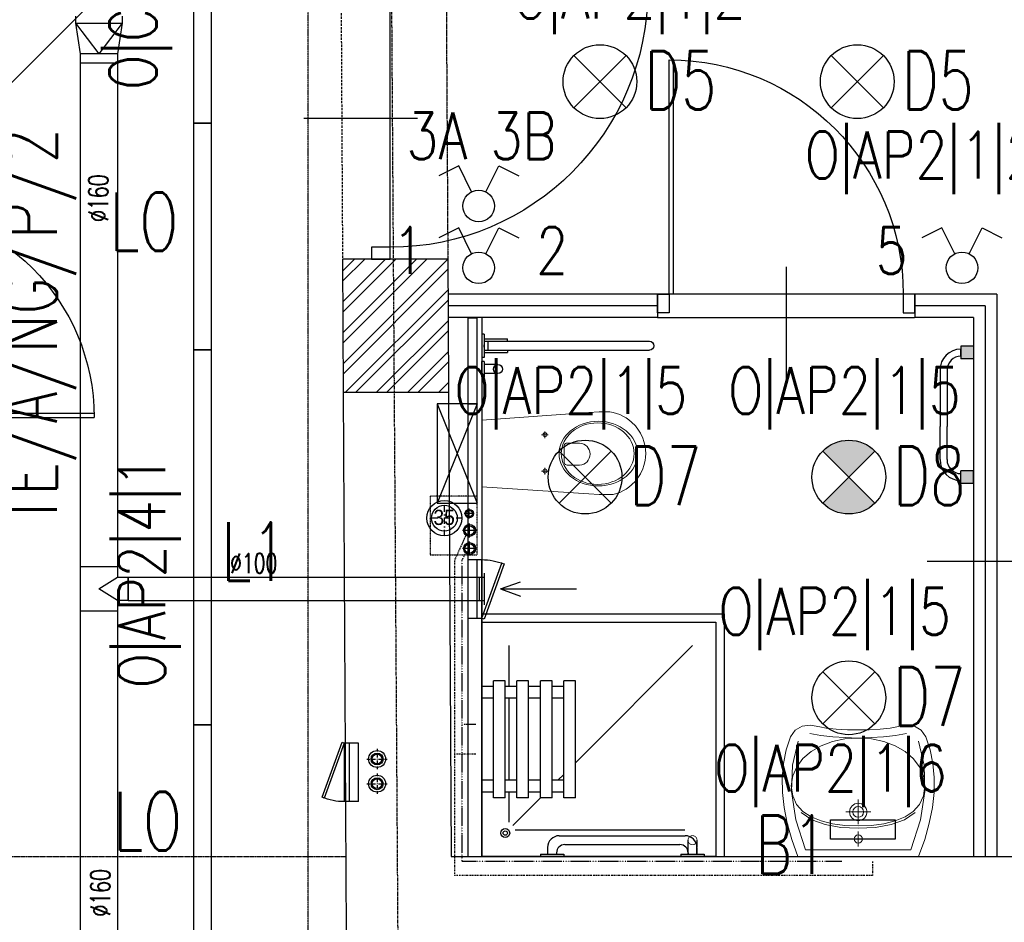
# Model space of a CAD drawing. Header units: inches. Extents: x -281236 to -70395, y 38777 to 102341.
# Tile 109 of 244: x -139138 to -138717, y 48990 to 49375. Entities that reach past the tile are written whole.
import ezdxf
from ezdxf.enums import TextEntityAlignment as Align

# ---------------------------------------------------------------- set-up
doc = ezdxf.new("R2010")
doc.units = ezdxf.units.IN
doc.header["$MEASUREMENT"] = 0
for name, pattern in [('00-inst$0$DASHDOT', [1, 0.5, -0.25, 0, -0.25]), ('CENTER', [2, 1.25, -0.25, 0.25, -0.25]), ('DASHDOT', [1, 0.5, -0.25, 0, -0.25]), ('DASHED', [0.75, 0.5, -0.25]), ('DASHED2', [0.375, 0.25, -0.125]), ('DIVIDE', [31.75, 12.7, -6.35, 0, -6.35, 0, -6.35])]:
    doc.linetypes.add(name, pattern=pattern)
doc.layers.get('0').update_dxf_attribs({"color": 101})
for name, color, linetype in [('Drz---drzwi', 5, 'Continuous'), ('E-90', 6, 'Continuous'), ('E35', 6, 'Continuous'), ('E50', 3, 'Continuous'), ('Ins-kan', 54, 'Continuous'), ('Ins-went', 141, 'Continuous'), ('Ins-went-opis', 141, 'Continuous'), ('Ins-wod', 152, 'Continuous'), ('Mco-piony', 10, 'Continuous'), ('Mw-cr-rury', 160, 'DIVIDE'), ('Mw-wc-rury', 160, 'DASHDOT'), ('Os-osie glowne', 8, 'CENTER'), ('piony_K_nr', 240, 'Continuous'), ('Sc-cegla pelna', 32, 'Continuous'), ('Sc-cegla pelna-hatch', 8, 'Continuous'), ('Sc-gazobeton', 45, 'Continuous'), ('Sc-gk', 120, 'Continuous'), ('Sc-gk-hatch', 8, 'Continuous'), ('Sc-nad', 5, 'DASHED2'), ('Sc-nadproza kon', 5, 'DASHED2'), ('stelaż_wc', 64, 'Continuous'), ('Suf-widok', 8, 'Continuous'), ('W-otwor-strop', 126, 'Continuous'), ('Wyp-grzejniki', 56, 'Continuous'), ('Wyp-meble', 155, 'Continuous'), ('Wyp-sanitar', 131, 'Continuous')]:
    doc.layers.add(name, color=color, linetype=linetype)
doc.styles.add('ROMANS', font='romans', dxfattribs={"width": 0.85})
doc.styles.add('tab-bud$0$ROMANS', font='romans', dxfattribs={"width": 0.7})
doc.styles.add('TYTUL2', font='ARIAL.TTF')
doc.linetypes.add('BATTING', pattern='A,0.0001,-0.1,[134,ltypeshp.shx,S=0.1,R=0,X=-0.1,Y=0],-0.2,[134,ltypeshp.shx,S=0.1,R=180,X=0.1,Y=0],-0.1', length=0.4001)

# ---------------------------------------------------------------- blocks, each defined once
blk = doc.blocks.new('_0630_BRODZIK_NIEPELNOSPRAWNI')
for p, q in [((27.5145487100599, -5), (27.5145487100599, 0)), ((32.5145487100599, -5), (32.5145487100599, 0)), ((67.5145487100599, -5.000000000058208), (67.5145487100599, -5.820766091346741e-11)), ((72.5145487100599, -5.000000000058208), (72.5145487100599, -5.820766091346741e-11)), ((25.0145487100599, -10), (25.0145487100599, -5)), ((25.0145487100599, -5), (75.0145487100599, -5)), ((75.0145487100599, -10), (75.0145487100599, -5)), ((27.5145487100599, -11.55817966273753), (14.61417230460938, -11.55817966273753)), ((25.0145487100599, -10), (75.0145487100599, -10)), ((27.5145487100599, -15), (27.5145487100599, -10)), ((32.5145487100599, -15), (32.5145487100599, -10)), ((67.5145487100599, -11.55817966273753), (32.5145487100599, -11.55817966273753)), ((67.5145487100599, -15.00000000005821), (67.5145487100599, -10.00000000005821)), ((72.5145487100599, -15.00000000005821), (72.5145487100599, -10.00000000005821)), ((90.02909742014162, -11.55817966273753), (72.5145487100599, -11.55817966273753)), ((11.24549740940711, -86.65147187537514), (11.24549740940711, -14.30211374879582)), ((25.0145487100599, -25.01347514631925), (13.26359198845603, -13.26302274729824)), ((25.0145487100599, -20), (25.0145487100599, -15)), ((25.0145487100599, -15), (75.0145487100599, -15)), ((75.0145487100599, -20), (75.0145487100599, -15)), ((25.0145487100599, -20), (75.0145487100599, -20)), ((27.5145487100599, -25), (27.5145487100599, -20)), ((32.5145487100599, -25), (32.5145487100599, -20)), ((67.5145487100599, -25.00000000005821), (67.5145487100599, -20.00000000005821)), ((72.5145487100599, -25.00000000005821), (72.5145487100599, -20.00000000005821)), ((1.049999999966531, -25), (0.04999999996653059, -25)), ((1.049999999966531, -25), (1.049999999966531, -35)), ((25.0145487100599, -30), (25.0145487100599, -25)), ((25.0145487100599, -25), (75.0145487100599, -25)), ((75.0145487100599, -30), (75.0145487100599, -25)), ((3.849999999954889, -28.10000000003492), (1.049999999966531, -28.10000000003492)), ((1.549999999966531, -31.90000000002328), (1.049999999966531, -31.90000000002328)), ((8.849999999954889, -33.10000000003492), (8.849999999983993, -86.90000000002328)), ((25.0145487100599, -30), (75.0145487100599, -30)), ((27.5145487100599, -35), (27.5145487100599, -30)), ((32.50521209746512, -35), (32.50521209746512, -30)), ((32.5145487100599, -32.51315326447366), (32.50521209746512, -32.50381705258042)), ((32.5145487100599, -35), (32.5145487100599, -30)), ((35.00150217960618, -35), (32.5145487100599, -32.51315326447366)), ((67.5145487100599, -35.00000000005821), (67.5145487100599, -30.00000000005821)), ((72.5145487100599, -35.00000000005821), (72.5145487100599, -30.00000000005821)), ((1.049999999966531, -35), (0.04999999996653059, -35)), ((5.049999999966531, -35.40000000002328), (5.049999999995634, -84.60000000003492)), ((25.0145487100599, -40), (25.0145487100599, -35)), ((25.0145487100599, -35), (75.0145487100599, -35)), ((75.0145487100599, -40), (75.0145487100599, -35)), ((25.0145487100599, -40), (75.0145487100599, -40)), ((90.02909742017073, -90.02523358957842), (40.00171677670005, -40)), ((1.049999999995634, -85.00000000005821), (0.04999999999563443, -85.00000000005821)), ((1.049999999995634, -85.00000000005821), (1.049999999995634, -95.00000000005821)), ((1.049999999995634, -88.10000000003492), (6.949999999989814, -88.07500000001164)), ((1.549999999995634, -88.10000000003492), (1.049999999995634, -88.10000000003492)), ((1.049999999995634, -91.90000000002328), (6.949999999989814, -91.92500000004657)), ((3.849999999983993, -91.90000000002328), (1.049999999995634, -91.90000000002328))]:
    blk.add_line(p, q)
blk.add_lwpolyline([(0, 0), (100.0000000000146, 0), (100.0000000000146, -100), (0, -100)], close=True)
at = {"linetype": 'DASHED', "ltscale": 0.5}
blk.add_lwpolyline([(103.5000000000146, 0), (103.5000000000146, -103.5), (0, -103.5)], dxfattribs=at)
for points in [[(100.0000000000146, 0), (103.5000000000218, 0)], [(1.049999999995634, -95.00000000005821), (0.0458230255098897, -95.00048435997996)], [(0, -100), (0, -103.5)]]:
    blk.add_lwpolyline(points)
at = {"const_width": 0.35}
blk.add_lwpolyline([(6.949999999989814, -88.07500000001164, 1), (6.949999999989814, -91.92500000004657, 1)], format="xyb", close=True, dxfattribs=at)
for radius in [1.900505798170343, 0.900505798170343]:
    blk.add_circle((9.999999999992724, -10.0000000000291), radius)
for centre, radius, start, end in [((3.849999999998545, -33.10000000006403), 5, 0, 90), ((1.550000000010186, -35.40000000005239), 3.5, 0, 90), ((1.549999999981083, -84.60000000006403), 3.5, 270, 0), ((3.849999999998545, -86.90000000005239), 5, 270, 0)]:
    blk.add_arc(centre, radius, start, end)
blk = doc.blocks.new('_0630_UMYWALKA_NIEPEŁNOSPRAWNY')
at = {"lineweight": 0}
for points in [[(0, -54.0117386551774), (4.599899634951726, -54.03674748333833), (9.416254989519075, -54.29201000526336), (13.64059101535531, -54.72405907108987), (16.46227673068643, -55.27985871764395), (20.39814885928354, -56.01028897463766), (23.99252112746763, -55.5847077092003), (26.92674656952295, -53.96646405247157), (28.8839029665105, -51.11890713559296), (30.72118946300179, -45.50830589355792), (31.91600778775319, -39.68512961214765), (32.47223862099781, -33.64420405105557), (32.39333145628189, -27.38078615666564), (31.68402934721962, -20.88927050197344), (30.34691941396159, -14.16534522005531), (28.38674471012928, -7.203836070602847), (25.80695472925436, 0), (0, 0), (-25.80729967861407, 0), (-28.38717589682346, -7.203836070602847), (-30.34747995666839, -14.16534522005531), (-31.68441741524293, -20.88927050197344), (-32.39406447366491, -27.38078615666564), (-32.47279916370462, -33.64420405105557), (-31.91665456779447, -39.68512961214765), (-30.72183624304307, -45.50830589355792), (-28.88454974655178, -51.11890713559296), (-26.92726399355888, -53.96646405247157), (-23.99286607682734, -55.5847077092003), (-20.39892499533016, -56.01028897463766), (-16.46270791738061, -55.27985871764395), (-13.6410222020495, -54.72405907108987), (-9.417117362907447, -54.29201000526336), (-4.600330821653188, -54.03674748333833), (0, -54.0117386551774)], [(0, -5.72486571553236), (0.6799814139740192, -5.862845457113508), (1.236643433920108, -6.238409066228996), (1.612207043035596, -6.795071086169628), (1.750617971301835, -7.475483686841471), (1.612207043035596, -8.155896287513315), (1.236643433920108, -8.712558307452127), (0.6799814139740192, -9.088121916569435), (0, -9.226532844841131), (-0.6804126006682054, -9.088121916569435), (-1.237074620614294, -8.712558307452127), (-1.613069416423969, -8.155896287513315), (-1.751049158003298, -7.475483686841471), (-1.613069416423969, -6.795071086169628), (-1.237074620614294, -6.238409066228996), (-0.6804126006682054, -5.862845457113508), (0, -5.72486571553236)], [(0, -15.26228416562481), (1.45741102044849, -15.55764704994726), (2.65007341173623, -16.3631037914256), (3.455530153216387, -17.55576618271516), (3.75132422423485, -19.01360838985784), (3.455530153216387, -20.47145059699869), (2.65007341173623, -21.66411298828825), (1.45741102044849, -22.46913854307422), (0, -22.76493261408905), (-1.458273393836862, -22.46913854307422), (-2.650935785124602, -21.66411298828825), (-3.455961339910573, -20.47145059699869), (-3.751755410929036, -19.01360838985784), (-3.455961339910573, -17.55576618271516), (-2.650935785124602, -16.3631037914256), (-1.458273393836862, -15.55764704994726), (0, -15.26228416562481)], [(0, -16.7127961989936), (0.8938500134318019, -16.89389460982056), (1.62557383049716, -17.38803455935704), (2.119282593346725, -18.11932718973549), (2.300812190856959, -19.01360838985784), (2.119282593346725, -19.90788958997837), (1.62557383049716, -20.63918222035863), (0.8938500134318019, -21.13289098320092), (0, -21.31442058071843), (-0.8942812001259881, -21.13289098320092), (-1.626005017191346, -20.63918222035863), (-2.119713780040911, -19.90788958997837), (-2.301243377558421, -19.01360838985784), (-2.119713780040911, -18.11932718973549), (-1.626005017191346, -17.38803455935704), (-0.8942812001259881, -16.89389460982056), (0, -16.7127961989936)]]:
    blk.add_lwpolyline(points, close=True, dxfattribs=at)
for points in [[(25.67371804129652, -49.28205182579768), (28.13622524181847, -38.98402005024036), (28.45228508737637, -27.73996467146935), (26.58697145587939, -15.64647150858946), (22.50665178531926, -2.800988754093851), (0, -2.800988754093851), (-22.50729856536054, -2.800988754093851), (-26.5875751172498, -15.64647150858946), (-28.45275939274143, -27.73996467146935), (-28.13691514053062, -38.98402005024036), (-25.67414922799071, -49.28205182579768)], [(-3.252872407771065, -7.475483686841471), (3.252441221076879, -7.475483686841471)], [(0, -10.72835609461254), (0, -4.223042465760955)], [(-24.25731287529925, -18.74152958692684), (-19.75102387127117, -15.71287425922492), (-14.00796207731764, -13.62765541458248), (-7.309045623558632, -12.42335098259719), (0.06597156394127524, -12.03571414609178), (7.440557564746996, -12.42335098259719), (14.13947401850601, -13.62765541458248), (19.88244957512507, -15.71287425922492), (24.38878169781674, -18.74152958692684)], [(-28.44758515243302, -30.13650030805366), (-27.85733368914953, -25.83196355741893), (-26.16923778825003, -22.21948144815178), (-23.50734986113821, -19.26197192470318), (-19.99585167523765, -16.9240776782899), (-15.75858004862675, -15.16871665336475), (-10.91980298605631, -13.9596691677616), (-5.60370225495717, -13.26114672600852), (0.06597156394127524, -13.03606727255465), (5.73521419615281, -13.26114672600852), (11.05174611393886, -13.9596691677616), (15.8905231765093, -15.16871665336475), (20.12736361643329, -16.9240776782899), (23.63894803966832, -19.26197192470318), (26.30066349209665, -22.21948144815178), (27.98875939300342, -25.83196355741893), (28.5794851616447, -30.13650030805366)], [(-0.0004311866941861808, -24.2645999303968), (-0.0004311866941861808, -13.76261684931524)], [(5.341109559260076, -19.01360838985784), (-5.341540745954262, -19.01360838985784)], [(-28.44758515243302, -30.13650030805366), (-27.86082630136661, -34.41559704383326), (-26.18187155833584, -38.32602915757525), (-23.53291923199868, -41.80570576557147), (-20.03616763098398, -44.79253598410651), (-15.81377194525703, -47.22356655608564), (-10.98793048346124, -49.03713778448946), (-5.681315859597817, -50.17115878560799), (-0.01509153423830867, -50.56310748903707), (5.658031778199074, -50.17115878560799), (10.98361861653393, -49.03713778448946), (15.83490009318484, -47.22356655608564), (20.08683206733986, -44.79253598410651), (23.6135080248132, -41.80570576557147), (26.28815907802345, -38.32602915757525), (27.98530989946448, -34.41559704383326), (28.5794851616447, -30.13650030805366)], [(20.64392527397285, -52.50560353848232), (15.93666015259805, -51.6337440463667), (10.85555616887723, -51.0779443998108), (5.511428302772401, -50.7403252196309), (0.01509153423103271, -50.52343831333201), (-5.481245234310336, -50.7403252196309), (-10.82537310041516, -51.0779443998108), (-15.90647708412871, -51.6337440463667), (-20.61369908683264, -52.50560353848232)]]:
    blk.add_lwpolyline(points, dxfattribs=at)
at = {"lineweight": 0, "const_width": 0.2824945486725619}
for points in [[(-0.1276312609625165, -20.35201188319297), (-0.1276312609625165, -20.35201188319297)], [(-0.07459529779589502, -21.39332774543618), (-0.07459529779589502, -21.39332774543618)]]:
    blk.add_lwpolyline(points, dxfattribs=at)
blk = doc.blocks.new('_0630_WC_NIEPEŁNOSPRAWNY')
at = {"lineweight": 0}
for p, q in [((-14.26044946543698, 0), (-17.49471912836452, -45.69999999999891)), ((-14.26044946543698, 0), (14.26044946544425, 0)), ((14.26044946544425, 0), (17.1525273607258, -45.70464459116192)), ((-8.009799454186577, -26.98395776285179), (-9.420152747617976, -26.98395776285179)), ((-8.009799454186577, -26.98395776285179), (-8.009799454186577, -25.53926559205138)), ((-8.009799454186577, -26.98395776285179), (-6.526574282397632, -26.98395776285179)), ((-8.009799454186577, -26.98395776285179), (-8.009799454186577, -28.40553939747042)), ((7.490200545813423, -26.98395776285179), (6.079847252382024, -26.98395776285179)), ((7.490200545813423, -26.98395776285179), (7.490200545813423, -25.53926559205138)), ((7.490200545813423, -26.98395776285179), (8.973425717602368, -26.98395776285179)), ((7.490200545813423, -26.98395776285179), (7.490200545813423, -28.40553939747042)), ((-4.440070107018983, -36.51248908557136), (-4.440070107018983, -41.76659104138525)), ((-3.49908735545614, -35.21439024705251), (4.000928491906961, -35.21439024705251)), ((4.941911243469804, -36.51248908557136), (4.941911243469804, -41.76659104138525)), ((-17.49471912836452, -45.69999999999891), (-17.82067442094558, -50.14040847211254)), ((17.1525273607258, -45.70464459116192), (17.52067442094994, -50.14040847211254)), ((-17.82067442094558, -50.14040847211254), (-17.76542065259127, -54.69174354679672)), ((17.52067442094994, -50.14040847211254), (17.46542065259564, -54.69174354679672)), ((-17.76542065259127, -54.69174354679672), (-17.50824460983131, -56.08355764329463)), ((-17.50824460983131, -56.08355764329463), (-17.11556934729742, -57.5270070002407)), ((-17.11556934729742, -57.5270070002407), (-16.60128430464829, -58.93290689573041)), ((17.1155693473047, -57.5270070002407), (16.60128430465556, -58.93290689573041)), ((17.50824460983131, -56.08355764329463), (17.1155693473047, -57.5270070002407)), ((17.46542065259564, -54.69174354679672), (17.50824460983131, -56.08355764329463)), ((-16.60128430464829, -58.93290689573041), (-15.96901805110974, -60.29133791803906)), ((-15.96901805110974, -60.29133791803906), (-15.22323157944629, -61.59271557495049)), ((-15.22323157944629, -61.59271557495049), (-14.36918683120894, -62.82785791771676)), ((-14.36918683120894, -62.82785791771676), (-13.41290957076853, -63.98805032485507)), ((14.36918683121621, -62.82785791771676), (13.41290957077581, -63.98805032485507)), ((15.22323157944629, -61.59271557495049), (14.36918683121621, -62.82785791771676)), ((15.96901805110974, -60.29133791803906), (15.22323157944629, -61.59271557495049)), ((16.60128430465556, -58.93290689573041), (15.96901805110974, -60.29133791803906)), ((-13.41290957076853, -63.98805032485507), (-11.77135984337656, -65.59644362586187)), ((-11.77135984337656, -65.59644362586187), (-10.00146959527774, -66.94005631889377)), ((-10.00146959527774, -66.94005631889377), (-8.710203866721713, -67.72472016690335)), ((10.00146959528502, -66.94005631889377), (8.710203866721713, -67.72472016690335)), ((11.77135984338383, -65.59644362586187), (10.00146959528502, -66.94005631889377)), ((13.41290957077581, -63.98805032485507), (11.77135984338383, -65.59644362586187)), ((-8.710203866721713, -67.72472016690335), (-6.538240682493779, -68.77378328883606)), ((-6.538240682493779, -68.77378328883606), (-5.069820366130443, -69.2455219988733)), ((-5.069820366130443, -69.2455219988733), (-3.019381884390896, -69.72479742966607)), ((-3.019381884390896, -69.72479742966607), (-1.515462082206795, -69.92252014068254)), ((-1.515462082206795, -69.92252014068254), (0, -69.99537917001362)), ((1.515462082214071, -69.92252014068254), (0, -69.99537917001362)), ((3.019381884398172, -69.72479742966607), (1.515462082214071, -69.92252014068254)), ((5.069820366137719, -69.2455219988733), (3.019381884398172, -69.72479742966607)), ((6.538240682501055, -68.77378328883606), (5.069820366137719, -69.2455219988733)), ((8.710203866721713, -67.72472016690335), (6.538240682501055, -68.77378328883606))]:
    blk.add_line(p, q, dxfattribs=at)
for centre, radius, start, end in [((-3.244368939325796, -36.38913916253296), 1.202046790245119, 102.2339496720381, 185.8898644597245), ((3.746210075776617, -36.38913916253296), 1.20204679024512, 354.1101355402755, 77.7660503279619), ((0.2509205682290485, -41.5369819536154), 4.696606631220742, 182.8022099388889, 357.197790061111)]:
    blk.add_arc(centre, radius, start, end, dxfattribs=at)
for centre, major_axis, ratio, start_param in [((-8.009799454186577, -26.98395776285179), (0.5985531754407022, 0.5985531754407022), 0.999999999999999, 5.497787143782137), ((7.490200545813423, -26.98395776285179), (0.598553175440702, 0.5985531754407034), 0.9999999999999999, 5.497787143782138)]:
    blk.add_ellipse(centre, major_axis=major_axis, ratio=ratio, start_param=start_param, end_param=11.78097245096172, dxfattribs=at)
for centre, major_axis, ratio in [((0.05375849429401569, -49.75009780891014), (0, -16.75), 0.8235294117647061), ((0.05375849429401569, -49.50009780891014), (0, -15.54479430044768), 0.845174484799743)]:
    blk.add_ellipse(centre, major_axis=major_axis, ratio=ratio, dxfattribs=at)
blk = doc.blocks.new('_0630_BARIERKA_NIEPEŁNOSPRAWNY')
for p, q in [((0, 13.30230256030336), (0, 6.697697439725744)), ((1, 13.30230256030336), (0, 13.30230256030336)), ((1, 6.69769743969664), (1, 13.30230256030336)), ((1, 8.065471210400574), (1, 11.86547121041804)), ((6.900000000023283, 11.86547121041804), (1, 11.86547121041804)), ((1, 6.69769743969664), (0, 6.697697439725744)), ((0, -5), (0, 5)), ((6.900000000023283, 8.065471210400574), (1, 8.065471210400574)), ((1, -5), (1, 5)), ((0.9952869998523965, 2.900000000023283), (10.9952869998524, 2.900000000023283)), ((0.9952869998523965, 1.907713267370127), (71.63479023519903, 1.907713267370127)), ((0.9952869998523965, 0.6000000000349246), (0.9952869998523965, -0.3999999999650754)), ((2.744808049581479, 1.900000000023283), (2.744808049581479, -1.899999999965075)), ((10.9952869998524, 1.900000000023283), (10.9952869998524, 2.900000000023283)), ((0.9952869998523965, -1.892286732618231), (71.63479023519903, -1.892286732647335)), ((0.9952869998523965, -1.899999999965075), (10.9952869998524, -1.899999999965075)), ((0.9952869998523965, -2.899999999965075), (10.9952869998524, -2.899999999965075)), ((10.9952869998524, -1.899999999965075), (10.9952869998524, -2.899999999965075))]:
    blk.add_line(p, q)
for points in [[(1, 5), (0, 5)], [(1, -5), (0, -5)]]:
    blk.add_lwpolyline(points)
for centre, radius, start, end in [((6.900000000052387, 9.965471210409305), 1.9, 90, 270), ((6.900000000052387, 9.965471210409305), 1.9, 90, 270), ((6.900000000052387, 9.965471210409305), 1.9, 270, 90), ((71.63479023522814, 0.007713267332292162), 1.900000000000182, 270, 90)]:
    blk.add_arc(centre, radius, start, end)
blk = doc.blocks.new('_GJKHGJ')
at = {"ltscale": 25}
for p, q in [((-8, -5), (-8, 0)), ((-8, 0), (-8, -5)), ((0, 0), (-8, 0)), ((0, -5), (0, 0)), ((0, -5), (0, 0)), ((-8, -115), (-7.999999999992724, -4.999999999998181)), ((-8, -5), (0, -5)), ((-19.69999999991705, -60), (28.89999999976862, -60)), ((-8, -115), (0, -115)), ((-8, -120), (-8, -115)), ((0, -115), (0, -120)), ((0, -115), (0, -120)), ((0, -120), (-8, -120))]:
    blk.add_line(p, q, dxfattribs=at)
at = {"ltscale": 7}
for p, q in [((-8, -5), (-118, -4.999999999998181)), ((-8, -6.799999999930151), (-117.985271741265, -6.799999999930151))]:
    blk.add_line(p, q, dxfattribs=at)
blk.add_arc((-8, -5), 110, 180, 270)
blk = doc.blocks.new('_0630_DRZWI_100')
at = {"ltscale": 25}
for p, q in [((-4, -5), (-4, 0)), ((-4, 0), (-4, -5)), ((4, 0), (-4, 0)), ((4, -5), (4, 0)), ((4, -5), (4, 0)), ((-4, -105), (-4, -5)), ((-4, -5), (4, -5)), ((-15.69999999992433, -55), (32.89999999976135, -55)), ((-4, -105), (4, -105)), ((-4, -110), (-4, -105)), ((4, -105), (4, -110)), ((4, -105), (4, -110)), ((4, -110), (-4, -110))]:
    blk.add_line(p, q, dxfattribs=at)
at = {"ltscale": 7}
for p, q in [((-4, -5), (-104, -4.999999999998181)), ((-4, -6.799999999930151), (-103.9837986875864, -6.799999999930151))]:
    blk.add_line(p, q, dxfattribs=at)
blk.add_arc((-4, -5), 100, 180, 270)
blk = doc.blocks.new('_gslkflhklgj')
at = {"linetype": '00-inst$0$DASHDOT', "ltscale": 5}
for p, q in [((2.764863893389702e-10, -7.499999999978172), (-2.983142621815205e-10, 7.500000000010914)), ((7.499999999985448, 3.074092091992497e-10), (-7.500000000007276, -2.801243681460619e-10))]:
    blk.add_line(p, q, dxfattribs=at)
for centre, radius in [((-1.455191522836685e-11, 1.637090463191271e-11), 7.5), ((0, 0), 5.5)]:
    blk.add_circle(centre, radius)
blk = doc.blocks.new('g-1')
at = {"layer": 'Wyp-grzejniki', "ltscale": 10}
h = blk.add_hatch(color=256, dxfattribs=at)
h.paths.add_polyline_path([(0.04198095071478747, 0), (-5.358019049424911, 9.888899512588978e-07), (-5.358020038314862, -5.399999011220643), (0.04197996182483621, -5.400000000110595)])
edge = h.paths.add_edge_path(flags=16)
edge.add_line((-5.358019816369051, -4.20012131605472), (-5.358019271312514, -1.199876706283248))
blk.add_hatch(color=256, dxfattribs=at).paths.add_polyline_path([(-0.01600215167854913, -58.58515187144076), (-0.0160011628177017, -53.18515187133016), (-5.416001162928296, -53.18515088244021), (-5.416002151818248, -58.58515088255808)])
at = {"layer": 'Wyp-grzejniki'}
for p, q in [((-5.400000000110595, 9.888899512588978e-07), (-5.400000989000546, -5.399999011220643)), ((0, 0), (-5.400000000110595, 9.888899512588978e-07)), ((0, 0), (-9.888899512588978e-07, -5.400000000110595)), ((-5.400000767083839, -4.20012131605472), (-5.400000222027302, -1.199876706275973)), ((-5.400000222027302, -1.199876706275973), (-5.400000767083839, -4.20012131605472)), ((-9.888899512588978e-07, -5.400000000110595), (-5.400000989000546, -5.399999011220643)), ((-14.30616789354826, -10.19938590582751, -1.243458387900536e-08), (-14.30617230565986, -34.29257331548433, -1.239034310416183e-08)), ((-11.30616789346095, -10.19938645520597, -1.243458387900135e-08), (-11.30617230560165, -34.29257386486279, -1.239034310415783e-08)), ((-14.30617488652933, -48.38576072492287, -1.236446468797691e-08), (-14.30617230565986, -34.29257331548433, -1.239034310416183e-08)), ((-11.30617488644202, -48.38576127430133, -1.23644646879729e-08), (-11.30617230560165, -34.29257386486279, -1.239034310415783e-08)), ((-5.400010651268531, -58.58515088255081), (-5.400009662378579, -53.18515088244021)), ((-9.662267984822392e-06, -53.18515187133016), (-5.400009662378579, -53.18515088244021)), ((-5.400010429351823, -57.38527318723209), (-5.400009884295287, -54.38502857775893)), ((-1.065115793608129e-05, -58.58515187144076), (-9.662267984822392e-06, -53.18515187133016)), ((-1.065115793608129e-05, -58.58515187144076), (-5.400010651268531, -58.58515088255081))]:
    blk.add_line(p, q, dxfattribs=at)
for centre, radius, start, end in [((-5.306167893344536, -10.19938755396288, -1.243458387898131e-08), 9.00000000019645, 90.5973659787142, 179.9999895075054), ((-5.306167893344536, -10.19938755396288, -1.243458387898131e-08), 6.000000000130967, 90.8960744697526, 179.9999895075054), ((-5.306174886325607, -48.38576237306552, -1.236446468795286e-08), 9.00000000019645, 179.9999895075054, 269.4026135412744), ((-5.306174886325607, -48.38576237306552, -1.236446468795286e-08), 6.000000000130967, 179.9999895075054, 269.1039052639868)]:
    blk.add_arc(centre, radius, start, end, dxfattribs=at)
blk = doc.blocks.new('pco')
at = {"layer": 'Mco-piony', "color": 9, "linetype": 'DASHDOT', "ltscale": 3}
for p, q in [((-2604.832822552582, -19.79275673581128), (-2604.832822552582, -8.89275673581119)), ((-2599.382822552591, -14.34276699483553), (-2610.282822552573, -14.34276699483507))]:
    blk.add_line(p, q, dxfattribs=at)
at = {"layer": 'Mco-piony', "color": 9}
blk.add_circle((-2604.832822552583, -14.34275673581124), 4.529712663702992, dxfattribs=at)
at = {"layer": 'Mco-piony'}
blk.add_circle((-2604.832822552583, -14.34275673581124), 3.2, dxfattribs=at)
at = {"layer": 'Mco-piony', "color": 8}
blk.add_circle((-2604.832822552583, -14.34275673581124), 2.6, dxfattribs=at)
blk = doc.blocks.new('rewizja')
at = {"layer": 'Wyp-meble'}
for p, q in [((-25.0000000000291, 5.999999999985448), (-25, -2.91038304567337e-11)), ((-25.0000000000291, 6), (-5.820766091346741e-11, 6)), ((-2.91038304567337e-11, 5.999999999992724), (0, 0)), ((-25, 3.999999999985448), (-25, 1.999999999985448)), ((0, 1.999999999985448), (-25, 1.999999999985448)), ((0, -1.455191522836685e-11), (-25, -1.455191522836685e-11))]:
    blk.add_line(p, q, dxfattribs=at)
blk.add_lwpolyline([(-23.15029537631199, -9.490196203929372), (0.3420201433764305, -0.9396926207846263), (0, 0), (-23.49231551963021, -8.550503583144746)], close=True, dxfattribs=at)
blk.add_arc((-2.91038304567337e-11, -1.455191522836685e-11), 25, 180, 202.2924427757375, dxfattribs=at)
blk = doc.blocks.new('pion_woda')
at = {"layer": 'Ins-wod'}
for p, q in [((3, 0), (-3, 0)), ((0, 3), (0, -3))]:
    blk.add_line(p, q, dxfattribs=at)
for centre, radius in [((0, 0.02268880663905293), 2.550088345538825), ((0, 0), 2)]:
    blk.add_circle(centre, radius, dxfattribs=at)
blk = doc.blocks.new('pion_mały')
at = {"layer": 'Ins-wod'}
for p, q in [((0, 2.084117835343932), (0, -2.115882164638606)), ((2.100000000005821, -0.01588216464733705), (-2.099999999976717, -0.01588216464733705))]:
    blk.add_line(p, q, dxfattribs=at)
for centre, radius in [((0, 0), 1.785061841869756), ((0, -0.01588216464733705), 1.399999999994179)]:
    blk.add_circle(centre, radius, dxfattribs=at)
blk = doc.blocks.new('WW_piony')
for name, p in [('pion_mały', (0, 0)), ('pion_woda', (7.182069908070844, 0.1177387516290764)), ('pion_woda', (14.9266008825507, 0.1457221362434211))]:
    blk.add_blockref(name, p)
blk = doc.blocks.new('0630_STRZAŁKA')
at = {"ltscale": 0.5}
for points in [[(0, 2.091837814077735e-11), (-3.029876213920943, -8.560130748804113)], [(0, 2.091837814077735e-11), (-7.275957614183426e-12, -32.43254493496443)], [(-7.275957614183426e-12, 2.091837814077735e-11), (3.029876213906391, -8.560130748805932)]]:
    blk.add_lwpolyline(points, dxfattribs=at)
blk = doc.blocks.new('_0630_DRZWI_90')
at = {"ltscale": 7}
for p, q in [((5, 8), (5, 98)), ((6.799999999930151, 8), (6.799999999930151, 97.98199819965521))]:
    blk.add_line(p, q, dxfattribs=at)
at = {"ltscale": 25}
for p, q in [((50, 19.69999999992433), (50, -28.89999999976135)), ((5, 8), (0, 8)), ((0, 8), (5, 8)), ((0, 0), (0, 8)), ((95, 8), (5, 8)), ((5, 8), (5, 0)), ((95, 8), (95, 0)), ((100, 8), (95, 8)), ((100, 0), (100, 8)), ((5, 0), (0, 0)), ((5, 0), (0, 0)), ((95, 0), (100, 0)), ((95, 0), (100, 0))]:
    blk.add_line(p, q, dxfattribs=at)
at = {"ltscale": 7}
blk.add_arc((5, 8), 90, 0, 90, dxfattribs=at)

msp = doc.modelspace()

# ---------------------------------------------------------------- hatches: boundary and pattern name
at = {"layer": 'E35'}
h = msp.add_hatch(color=256, dxfattribs=at)
edge = h.paths.add_edge_path()
edge.add_line((-138783.3778107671, 49179.62589829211), (-138794.5147425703, 49190.76283009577))
edge.add_ellipse((-138783.3778107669, 49179.6258982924), major_axis=(11.1369318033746, -11.13693180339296), ratio=1, start_angle=90.00000000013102, end_angle=180.0000000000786, ccw=False)
edge.add_line((-138772.2408789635, 49190.7628300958), (-138783.3778107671, 49179.62589829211))
edge = h.paths.add_edge_path()
edge.add_line((-138794.5147425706, 49168.48896648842), (-138783.3778107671, 49179.62589829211))
edge.add_line((-138783.3778107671, 49179.62589829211), (-138772.2408789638, 49168.48896648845))
edge.add_ellipse((-138783.3778107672, 49179.6258982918), major_axis=(11.13693180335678, -11.13693180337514), ratio=1, start_angle=-89.99999999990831, end_angle=1.1789325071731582e-10, ccw=False)
at = {"layer": 'Sc-cegla pelna-hatch'}
h = msp.add_hatch(dxfattribs=at)
h.set_pattern_fill('ANSI32', color=256, scale=25, style=0)
h.set_pattern_definition([(45, (0, 0), (-6.629126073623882, 6.629126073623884), []), (45, (4.419417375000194, 0), (-6.629126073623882, 6.629126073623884), [])])
h.paths.add_polyline_path([(-138954.5060612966, 49247.6949011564), (-138954.6543143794, 49272.6949011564), (-138977.8350340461, 49272.69490115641), (-138977.4542418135, 49215.69490115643), (-138954.3162973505, 49215.69490115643)])
h.paths.add_polyline_path([(-138977.835034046, 49272.6949011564), (-138999.6314049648, 49272.6949011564), (-138999.3169819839, 49215.69490115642), (-138977.4542418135, 49215.69490115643)])

# ---------------------------------------------------------------- linework, layer by layer
at = {"layer": 'E35'}
for p, q in [((-139238.827476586, 49250.10300685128), (-138107.5066337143, 50381.42384972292)), ((-138878.5416924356, 49359.53885814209), (-138900.8155560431, 49337.26499453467)), ((-138878.5416924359, 49337.2649945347), (-138900.8155560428, 49359.53885814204)), ((-138768.6378733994, 49359.53885814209), (-138790.9117370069, 49337.26499453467)), ((-138768.6378733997, 49337.2649945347), (-138790.9117370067, 49359.53885814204)), ((-138950.0049757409, 49312.41327014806), (-138958.5406427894, 49308.1392336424)), ((-138944.479102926, 49301.37756410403), (-138950.0049757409, 49312.41327014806)), ((-138938.4347025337, 49301.37756410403), (-138932.9088297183, 49312.41327014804)), ((-138932.9088297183, 49312.41327014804), (-138924.373162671, 49308.1392336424)), ((-138950.0049757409, 49286.0163651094), (-138958.5406427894, 49281.74232860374)), ((-138944.479102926, 49274.98065906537), (-138950.0049757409, 49286.0163651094)), ((-138938.4347025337, 49274.98065906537), (-138932.9088297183, 49286.01636510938)), ((-138932.9088297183, 49286.01636510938), (-138924.373162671, 49281.74232860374)), ((-138743.5955559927, 49286.0163651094), (-138752.1312230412, 49281.74232860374)), ((-138738.0696831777, 49274.98065906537), (-138743.5955559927, 49286.0163651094)), ((-138732.0252827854, 49274.98065906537), (-138726.49940997, 49286.01636510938)), ((-138726.49940997, 49286.01636510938), (-138717.9637429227, 49281.74232860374)), ((-138884.8824696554, 49190.76283009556), (-138907.1563332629, 49168.48896648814)), ((-138884.8824696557, 49168.48896648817), (-138907.1563332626, 49190.76283009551)), ((-138772.2408789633, 49190.76283009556), (-138794.5147425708, 49168.48896648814)), ((-138772.2408789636, 49168.48896648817), (-138794.5147425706, 49190.76283009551)), ((-138290.1741153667, 49143.65635650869), (-138749.9091736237, 49143.65635650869)), ((-138772.2408789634, 49096.56366999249), (-138794.514742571, 49074.28980638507)), ((-138772.2408789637, 49074.2898063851), (-138794.5147425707, 49096.56366999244))]:
    msp.add_line(p, q, dxfattribs=at)
for points in [[(-139063.2757427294, 49330.74410011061), (-139055.5757427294, 49330.74410011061), (-139055.5757427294, 49490.74410011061), (-139063.2757427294, 49490.74410011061)], [(-139063.2757427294, 49233.9441001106), (-139055.5757427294, 49233.9441001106), (-139055.5757427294, 49330.74410011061), (-139063.2757427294, 49330.74410011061)], [(-139063.2757427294, 49073.9441001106), (-139055.5757427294, 49073.9441001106), (-139055.5757427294, 49233.9441001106), (-139063.2757427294, 49233.9441001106)], [(-139063.2757427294, 48977.1441001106), (-139055.5757427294, 48977.1441001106), (-139055.5757427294, 49073.9441001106), (-139063.2757427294, 49073.9441001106)], [(-138791.2266419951, 49025.04107106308), (-138791.2266419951, 49033.31571296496), (-138763.5283261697, 49033.31571296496), (-138763.5283261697, 49025.04107106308)]]:
    msp.add_lwpolyline(points, close=True, dxfattribs=at)
for centre, radius in [((-138889.6786242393, 49348.40192633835), 15.74999999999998), ((-138779.7748052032, 49348.40192633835), 15.74999999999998), ((-138941.4569027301, 49295.34193605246), 6.750000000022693), ((-138941.4569027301, 49268.94503101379), 6.750000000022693), ((-138735.0474829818, 49268.94503101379), 6.750000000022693), ((-138896.0194014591, 49179.62589829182), 15.74999999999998), ((-138783.3778107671, 49179.62589829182), 15.74999999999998), ((-138783.3778107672, 49085.42673818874), 15.74999999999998)]:
    msp.add_circle(centre, radius, dxfattribs=at)
at = {"layer": 'Ins-went'}
for p, q in [((-139113.7300287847, 49376.3471905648), (-139113.7300287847, 49373.34719056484)), ((-139093.730028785, 49376.3471905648), (-139093.730028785, 49373.34719056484)), ((-139113.7300287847, 49373.34719056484), (-139093.730028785, 49373.34719056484)), ((-139113.7300287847, 49373.34719056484), (-139111.7300287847, 49360.34719056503)), ((-139113.7300287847, 49373.34719056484), (-139103.7300287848, 49360.34719056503)), ((-139093.730028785, 49373.34719056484), (-139103.7300287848, 49360.34719056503)), ((-139093.730028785, 49373.34719056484), (-139095.730028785, 49360.34719056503)), ((-139111.7300287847, 49360.34719056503), (-139111.7300287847, 49356.34719056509)), ((-139095.730028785, 49360.34719056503), (-139111.7300287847, 49360.34719056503)), ((-139095.730028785, 49360.34719056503), (-139095.730028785, 49356.34719056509)), ((-139095.730028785, 49356.34719056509), (-139111.7300287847, 49356.34719056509)), ((-139111.73002879, 49356.28353048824), (-139111.73002879, 49141.35843615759)), ((-139095.7300287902, 49356.28353048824), (-139095.7300287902, 49141.35843615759)), ((-139111.7300287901, 49141.39700190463), (-139095.7300287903, 49141.39700190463)), ((-139111.7300287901, 49141.39700190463), (-139111.7300287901, 49122.39700190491)), ((-139095.7300287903, 49141.39700190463), (-139095.7300287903, 49136.8970019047)), ((-139103.7300287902, 49131.89700190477), (-139095.7300287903, 49136.8970019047)), ((-139095.7300287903, 49136.8970019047), (-139091.2300287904, 49136.8970019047)), ((-139091.2300287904, 49136.8970019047), (-139091.2300287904, 49126.89700190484)), ((-139091.2300287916, 49126.89700190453), (-139091.2300287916, 49136.89700190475)), ((-139091.2300287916, 49136.89700190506), (-138940.1364554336, 49136.89700190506)), ((-138941.1364554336, 49126.89700190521), (-138941.1364554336, 49136.89700190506)), ((-138941.1364554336, 49136.89700190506), (-138939.1364554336, 49136.89700190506)), ((-138939.1364554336, 49138.64700190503), (-138939.1364554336, 49125.14700190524)), ((-139095.7300287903, 49126.89700190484), (-139103.7300287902, 49131.89700190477)), ((-139091.2300287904, 49126.89700190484), (-139095.7300287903, 49126.89700190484)), ((-139095.7300287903, 49126.89700190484), (-139095.7300287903, 49122.39700190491)), ((-139091.2300287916, 49126.89700190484), (-138940.1364554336, 49126.89700190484)), ((-138941.1364554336, 49126.89700190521), (-138939.1364554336, 49126.89700190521)), ((-139095.7300287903, 49122.39700190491), (-139111.7300287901, 49122.39700190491)), ((-139111.7300287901, 49122.39700190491), (-139111.7300287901, 48835.38353049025)), ((-139095.7300287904, 49122.39700190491), (-139095.7300287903, 48835.38353049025))]:
    msp.add_line(p, q, dxfattribs=at)
at = {"layer": 'Mw-cr-rury', "ltscale": 0.03}
for p, q in [((-138946.8948026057, 49147.83758926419), (-138948.619242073, 49144.08129905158)), ((-138948.619242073, 49144.08129905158), (-138948.619242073, 49015.49021257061)), ((-138942.7123961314, 49073.99825443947), (-138948.619242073, 49073.99825443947)), ((-138786.364478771, 49015.49021257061), (-138948.619242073, 49015.49021257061))]:
    msp.add_line(p, q, dxfattribs=at)
at = {"layer": 'Mw-wc-rury'}
for p, q in [((-138946.7064739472, 49155.36449242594), (-138951.8367272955, 49144.08129905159)), ((-138951.8367272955, 49143.92518473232), (-138951.8367272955, 49009.56520061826)), ((-138942.7199072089, 49061.38097448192), (-138951.8367272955, 49061.38097448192)), ((-138773.2738873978, 49015.49021257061), (-138773.2738873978, 49009.56520061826)), ((-138773.2738873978, 49009.56520061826), (-138951.8367272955, 49009.56520061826))]:
    msp.add_line(p, q, dxfattribs=at)
at = {"layer": 'Os-osie glowne'}
msp.add_line((-138968.61972716, 47893.27471454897), (-138995.959407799, 51985.69484066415), dxfattribs=at)
msp.add_line((-138968.61972716, 47893.27471454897), (-138995.959407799, 51985.69484066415), dxfattribs=at)
at = {"layer": 'Sc-cegla pelna'}
for p, q in [((-138954.3162973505, 49215.69490115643), (-138999.3169819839, 49215.69490115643)), ((-138953.2020264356, 49017.69490115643), (-138459.1945106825, 49017.69490115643))]:
    msp.add_line(p, q, dxfattribs=at)
for points in [[(-138999.3169819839, 49215.69490115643), (-138997.8827718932, 48959.69490076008)], [(-138954.3162973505, 49215.69490115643), (-138953.929105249, 49146.89292932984)], [(-138953.929105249, 49146.89292932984), (-138953.9268982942, 49146.50076522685)], [(-138953.9268982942, 49146.50076522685), (-138953.2020264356, 49017.69490115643)]]:
    msp.add_lwpolyline(points, dxfattribs=at)
at = {"layer": 'Sc-gazobeton'}
for p, q in [((-138954.6543143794, 49272.6949011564), (-138999.6314049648, 49272.6949011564)), ((-138999.6314049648, 49272.6949011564), (-138999.3169819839, 49215.69490115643)), ((-138954.6543143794, 49272.6949011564), (-138954.5060612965, 49247.69490115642)), ((-138954.5060612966, 49247.6949011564), (-138954.3162973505, 49215.69490115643))]:
    msp.add_line(p, q, dxfattribs=at)
at = {"layer": 'Sc-gk'}
for p, q in [((-138865.1364554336, 49257.6949011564), (-138954.5653625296, 49257.69490115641)), ((-138865.1364554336, 49257.69490115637), (-138865.1364554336, 49247.69490115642)), ((-138720.1364554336, 49257.69490115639), (-138755.1364554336, 49257.69490115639)), ((-138755.1364554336, 49257.69490115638), (-138755.1364554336, 49247.69490115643)), ((-138720.1364554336, 49257.69490115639), (-138720.1364554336, 49017.69490115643)), ((-138865.1364554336, 49247.69490115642), (-138954.5060612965, 49247.69490115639)), ((-138946.1364554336, 49247.69490115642), (-138946.1364554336, 49017.6949011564)), ((-138940.1364554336, 49247.69490115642), (-138940.1364554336, 49017.6949011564)), ((-138730.1364554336, 49247.69490115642), (-138755.1364554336, 49247.69490115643)), ((-138730.1364554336, 49247.69490115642), (-138730.1364554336, 49017.69490115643))]:
    msp.add_line(p, q, dxfattribs=at)
at = {"layer": 'Sc-gk-hatch', "linetype": 'BATTING', "ltscale": 0.22}
for p, q in [((-138865.1364554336, 49252.69490115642), (-138954.5060612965, 49252.69490115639)), ((-138725.1364554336, 49252.69490115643), (-138755.1364554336, 49252.69490115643)), ((-138725.1364554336, 49252.69490115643), (-138725.1364554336, 49017.69490115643))]:
    msp.add_line(p, q, dxfattribs=at)
at = {"layer": 'Sc-nad'}
msp.add_line((-138865.1364554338, 49247.69490115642), (-138755.1364554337, 49247.69490115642), dxfattribs=at)
at = {"layer": 'Sc-nad', "ltscale": 4}
msp.add_lwpolyline([(-139000.2867392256, 49392.6949011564), (-138999.6314049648, 49272.6949011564)], dxfattribs=at)
at = {"layer": 'Sc-nadproza kon', "linetype": 'DASHDOT', "ltscale": 0.5}
msp.add_line((-139194.1262124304, 49017.69490115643), (-138998.2077101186, 49017.69490115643), dxfattribs=at)
msp.add_lwpolyline([(-138955.3659291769, 49392.6949011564), (-138954.6543143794, 49272.6949011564)], dxfattribs=at)
at = {"layer": 'stelaż_wc', "ltscale": 5}
for p, q in [((-138942.1364554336, 49210.9449011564), (-138959.1364554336, 49168.4449011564)), ((-138959.1364554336, 49210.9449011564), (-138942.1364554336, 49168.4449011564))]:
    msp.add_line(p, q, dxfattribs=at)
for points in [[(-138942.1364554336, 49210.94490115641), (-138942.1364554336, 49247.44490115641), (-138946.1364554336, 49247.44490115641), (-138946.1364554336, 49210.94490115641)], [(-138942.1364554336, 49168.4449011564), (-138942.1364554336, 49210.9449011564), (-138959.1364554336, 49210.9449011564), (-138959.1364554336, 49168.4449011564)]]:
    msp.add_lwpolyline(points, close=True, dxfattribs=at)
at = {"layer": 'Suf-widok', "linetype": 'DIVIDE', "ltscale": 0.02}
msp.add_line((-139014.3399069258, 48559.65743169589), (-139014.3399069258, 51031.69542692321), dxfattribs=at)
at = {"layer": 'W-otwor-strop', "linetype": 'DASHED2', "ltscale": 0.3}
msp.add_lwpolyline([(-138942.1364554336, 49171.50076522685), (-138962.1364554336, 49171.50076522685), (-138962.1364554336, 49146.50076522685), (-138942.1364554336, 49146.50076522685)], close=True, dxfattribs=at)

# ---------------------------------------------------------------- block references
at = {"rotation": 270}
msp.add_blockref('WW_piony', (-138945.5180533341, 49164.06114072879), dxfattribs=at)
at = {"xscale": -1}
for p, rotation in [((-138940.1364554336, 49119.39700190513), 90), ((-138998.8597153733, 49066.09676662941), 270)]:
    msp.add_blockref('rewizja', p, dxfattribs=dict(at, rotation=rotation))
at = {"layer": 'Drz---drzwi', "xscale": -1}
msp.add_blockref('_GJKHGJ', (-138987.2478061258, 49392.6949011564), dxfattribs=at)
for name, p, rotation in [('_0630_DRZWI_100', (-138865.1364554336, 49253.69490115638), 90), ('_0630_DRZWI_90', (-139203.7146474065, 49200.10251650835), 270)]:
    msp.add_blockref(name, p, dxfattribs=dict(at, rotation=rotation))
at = {"layer": 'Ins-kan', "color": 1}
msp.add_blockref('_gslkflhklgj', (-138956.1194934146, 49162.10289210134), dxfattribs=at)
at = {"layer": 'Ins-went-opis', "rotation": 90}
msp.add_blockref('0630_STRZAŁKA', (-138932.1364554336, 49131.89700190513), dxfattribs=at)
at = {"layer": 'Mco-piony', "xscale": 0.799999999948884, "yscale": 0.8000000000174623, "zscale": 0.8, "rotation": 180.001351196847}
for p in [(-141068.7220110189, 49047.7811546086, 1.21201875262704e-09), (-141068.7216600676, 49037.25075292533, 4.730787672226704e-07)]:
    msp.add_blockref('pco', p, dxfattribs=at)
at = {"layer": 'Wyp-grzejniki'}
msp.add_blockref('g-1', (-138730.1364544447, 49235.47517645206), dxfattribs=at)
at = {"layer": 'Wyp-sanitar', "xscale": -1}
for name, p, rotation in [('_0630_BARIERKA_NIEPEŁNOSPRAWNY', (-138940.1499257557, 49235.69621884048), 180), ('_0630_WC_NIEPEŁNOSPRAWNY', (-138940.1364554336, 49189.69490115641), 90)]:
    msp.add_blockref(name, p, dxfattribs=dict(at, rotation=rotation))
at = {"layer": 'Wyp-sanitar'}
for name, p, rotation in [('_0630_BRODZIK_NIEPELNOSPRAWNI', (-138940.1364554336, 49017.69490115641), 90), ('_0630_UMYWALKA_NIEPEŁNOSPRAWNY', (-138779.367870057, 49017.69490115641), 180)]:
    msp.add_blockref(name, p, dxfattribs=dict(at, rotation=rotation))

# ---------------------------------------------------------------- texts
at = {"layer": 'E-90', "style": 'ROMANS', "width": 0.8}
for s, rotation, p in [('O|CB1|L5|3', 90.00000000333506, (-139087.6646079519, 49401.3874125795)), ('O|AP2|1|2', 3.335053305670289e-09, (-138877.2157111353, 49383.913217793)), ('3A', 3.335053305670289e-09, (-138959.3515677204, 49325.27453275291)), ('3B', 3.335053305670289e-09, (-138922.3881531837, 49325.27453275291)), ('O|AP2|1|2', 3.335053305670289e-09, (-138752.5270788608, 49315.6619347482)), ('1', 3.335053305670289e-09, (-138971.4889852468, 49276.37040274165)), ('2', 3.335053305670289e-09, (-138910.1255527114, 49276.37040274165)), ('5', 3.335053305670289e-09, (-138765.0795654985, 49276.37040274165)), ('O|AP2|1|5', 3.335053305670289e-09, (-138902.0946299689, 49215.13718974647)), ('O|AP2|1|5', 3.335053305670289e-09, (-138785.2913724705, 49215.13718974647)), ('O|AP2|4|1', 90.00000000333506, (-139083.9515278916, 49139.17413258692)), ('O|AP2|1|5', 3.335053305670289e-09, (-138789.453039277, 49120.9380296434)), ('O|AP2|1|6', 3.335053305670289e-09, (-138791.1787776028, 49053.9876502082))]:
    msp.add_text(s, height=20, rotation=rotation, dxfattribs=at).set_placement(p, align=Align.MIDDLE)
at = {"layer": 'E35', "style": 'ROMANS', "width": 0.7}
for s, p in [('D5', (-138855.3153932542, 49348.96954141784)), ('D5', (-138745.411574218, 49348.96954141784)), ('LO', (-139084.4513975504, 49288.65179620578)), ('D7', (-138861.656170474, 49180.19351337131)), ('D8', (-138749.0145797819, 49180.19351337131)), ('L1', (-139037.3836156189, 49147.82922132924)), ('D7', (-138749.0145797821, 49085.99435326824)), ('LO', (-139082.931465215, 49032.74809980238)), ('B1', (-138807.8716378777, 49022.74057954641))]:
    msp.add_text(s, height=25, dxfattribs=at).set_placement(p, align=Align.MIDDLE)
at = {"layer": 'E50', "style": 'ROMANS', "width": 0.7}
msp.add_text('TE/A/NG/P/2', height=25, rotation=90, dxfattribs=at).set_placement((-139121.7069308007, 49159.81870450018))
at = {"layer": 'Ins-went', "style": 'tab-bud$0$ROMANS', "width": 0.7}
for p in [(-139099.715143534, 49288.57448924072, 5.043801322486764e-06), (-139098.8753780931, 48992.0706844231, 5.043801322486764e-06)]:
    msp.add_text('%%c160', height=8.423999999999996, rotation=90, dxfattribs=at).set_placement(p)
msp.add_text('%%c100', height=8.423999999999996, dxfattribs=at).set_placement((-139047.6671813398, 49138.65985512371))
at = {"layer": 'piony_K_nr', "style": 'TYTUL2', "width": 0.9}
msp.add_text('35', height=6.5, dxfattribs=at).set_placement((-138960.7840774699, 49159.19373991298, -76.70000000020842))

doc.saveas('drawing.dxf')
